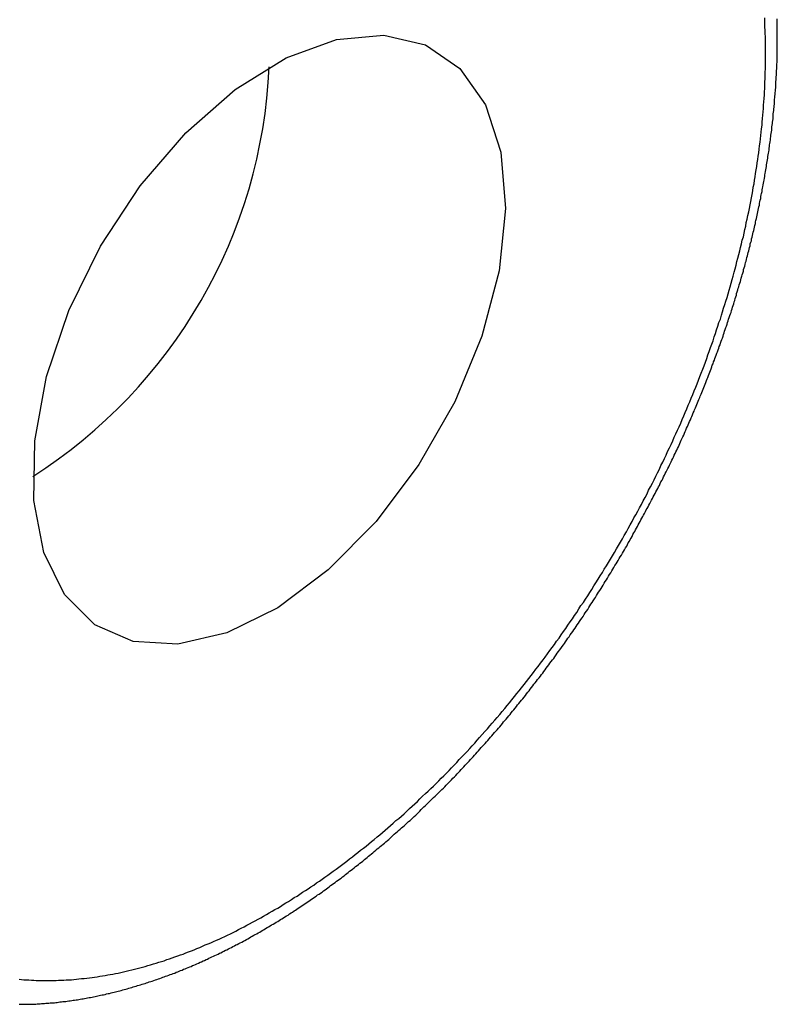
# Model space of a CAD drawing. Extents: x 7.6 to 27.1, y 2.7 to 20.5.
# Tile 99 of 136: x 26.834 to 27.117, y 14.026 to 14.394. Entities that reach past the tile are written whole.
import ezdxf

# ---------------------------------------------------------------- set-up
doc = ezdxf.new("R2010")
doc.units = 0
doc.layers.get('0').update_dxf_attribs({"linetype": 'CONTINUOUS'})

msp = doc.modelspace()

# ---------------------------------------------------------------- linework, layer by layer
at = {"color": 7, "linetype": 'CONTINUOUS', "flags": 128}
msp.add_lwpolyline([(26.8507787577, 14.1788823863), (26.84306793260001, 14.194626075), (26.839296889, 14.2140861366), (26.8396419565, 14.2363526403), (26.8440870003, 14.2603844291), (26.8524241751, 14.2850578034), (26.8642636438, 14.3092190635), (26.879051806, 14.3317384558), (26.8960971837, 14.3515629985), (26.914602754, 14.3677657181), (26.933703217, 14.3795889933), (26.9525054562, 14.386479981), (26.9701302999, 14.3881164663), (26.9857536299, 14.3844219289), (26.9986449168, 14.37556912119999), (27.0082013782, 14.3619719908), (27.0139761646, 14.3442663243), (27.0156992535, 14.323280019), (27.0132900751, 14.2999943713), (27.0068612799, 14.2754981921), (26.9967134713, 14.2509368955), (26.9833211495, 14.2274589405), (26.9673105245, 14.2061621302), (26.9494302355, 14.1880422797), (26.9305163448, 14.1739466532), (26.911453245, 14.1645343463), (26.8931323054, 14.1602454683), (26.8764101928, 14.1612805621), (26.8620688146, 14.167591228), (26.8507787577, 14.1788823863)], dxfattribs=at)
at = {"color": 7}
for points in [[(26.8338, 14.035, 0), (26.8347, 14.0349, 0), (26.8356, 14.0348, 0), (26.8365, 14.0347, 0), (26.8375, 14.0347, 0), (26.8384, 14.0346, 0), (26.8393, 14.0346, 0), (26.8402, 14.0345, 0), (26.8411, 14.0345, 0), (26.8421, 14.0345, 0), (26.843, 14.0345, 0), (26.8439, 14.0345, 0), (26.8448, 14.0345, 0), (26.8458, 14.0345, 0), (26.8467, 14.0345, 0), (26.8477, 14.0345, 0), (26.8486, 14.0346, 0), (26.8495, 14.0346, 0), (26.8505, 14.0346, 0), (26.8514, 14.0347, 0), (26.8524, 14.0347, 0), (26.8534, 14.0348, 0), (26.8543, 14.0349, 0), (26.8553, 14.035, 0), (26.8562, 14.0351, 0), (26.8572, 14.0352, 0), (26.8582, 14.0353, 0), (26.8591, 14.0354, 0), (26.8601, 14.0355, 0), (26.8611, 14.0356, 0), (26.862, 14.0358, 0), (26.863, 14.0359, 0), (26.864, 14.0361, 0), (26.865, 14.0362, 0), (26.866, 14.0364, 0), (26.867, 14.0366, 0), (26.8679, 14.0367, 0), (26.8689, 14.0369, 0), (26.8699, 14.0371, 0), (26.8709, 14.0373, 0), (26.8719, 14.0375, 0), (26.8729, 14.0378, 0), (26.8739, 14.038, 0), (26.8749, 14.0382, 0), (26.8759, 14.0385, 0), (26.8769, 14.0387, 0), (26.8779, 14.039, 0), (26.8789, 14.0392, 0), (26.8799, 14.0395, 0), (26.8809, 14.0398, 0), (26.8819, 14.0401, 0), (26.8829, 14.0404, 0), (26.884, 14.0407, 0), (26.885, 14.041, 0), (26.886, 14.0413, 0), (26.887, 14.0416, 0), (26.888, 14.0419, 0), (26.889, 14.0423, 0), (26.8901, 14.0426, 0), (26.8911, 14.043, 0), (26.8921, 14.0433, 0), (26.8931, 14.0437, 0), (26.8942, 14.0441, 0), (26.8952, 14.0444, 0), (26.8962, 14.0448, 0), (26.8972, 14.0452, 0), (26.8983, 14.0456, 0), (26.8993, 14.046, 0), (26.9003, 14.0465, 0), (26.9014, 14.0469, 0), (26.9024, 14.0473, 0), (26.9034, 14.0478, 0), (26.9045, 14.0482, 0), (26.9055, 14.0486, 0), (26.9065, 14.0491, 0), (26.9076, 14.0496, 0), (26.9086, 14.05, 0), (26.9096, 14.0505, 0), (26.9107, 14.051, 0), (26.9117, 14.0515, 0), (26.9128, 14.052, 0), (26.9138, 14.0525, 0), (26.9148, 14.053, 0), (26.9159, 14.0536, 0), (26.9169, 14.0541, 0), (26.918, 14.0546, 0), (26.919, 14.0552, 0), (26.92, 14.0557, 0), (26.9211, 14.0563, 0), (26.9221, 14.0568, 0), (26.9232, 14.0574, 0), (26.9242, 14.058, 0), (26.9252, 14.0586, 0), (26.9263, 14.0592, 0), (26.9273, 14.0598, 0), (26.9284, 14.0604, 0), (26.9294, 14.061, 0), (26.9305, 14.0616, 0), (26.9315, 14.0622, 0), (26.9325, 14.0629, 0), (26.9336, 14.0635, 0), (26.9346, 14.0641, 0), (26.9357, 14.0648, 0), (26.9367, 14.0655, 0), (26.9378, 14.0661, 0), (26.9388, 14.0668, 0), (26.9398, 14.0675, 0), (26.9409, 14.0682, 0), (26.9419, 14.0688, 0), (26.9429, 14.0695, 0), (26.944, 14.0702, 0), (26.945, 14.071, 0), (26.9461, 14.0717, 0), (26.9471, 14.0724, 0), (26.9481, 14.0731, 0), (26.9492, 14.0739, 0), (26.9502, 14.0746, 0), (26.9512, 14.0754, 0), (26.9523, 14.0761, 0), (26.9533, 14.0769, 0), (26.9543, 14.0776, 0), (26.9554, 14.0784, 0), (26.9564, 14.0792, 0), (26.9574, 14.08, 0), (26.9585, 14.0808, 0), (26.9595, 14.0816, 0), (26.9605, 14.0824, 0), (26.9615, 14.0832, 0), (26.9626, 14.084, 0), (26.9636, 14.0848, 0), (26.9646, 14.0856, 0), (26.9656, 14.0865, 0), (26.9666, 14.0873, 0), (26.9677, 14.0882, 0), (26.9687, 14.089, 0), (26.9697, 14.0899, 0), (26.9707, 14.0907, 0), (26.9717, 14.0916, 0), (26.9727, 14.0925, 0), (26.9737, 14.0934, 0), (26.9747, 14.0943, 0), (26.9758, 14.0951, 0), (26.9768, 14.096, 0), (26.9778, 14.0969, 0), (26.9788, 14.0979, 0), (26.9798, 14.0988, 0), (26.9808, 14.0997, 0), (26.9818, 14.1006, 0), (26.9828, 14.1015, 0), (26.9837, 14.1025, 0), (26.9847, 14.1034, 0), (26.9857, 14.1044, 0), (26.9867, 14.1053, 0), (26.9877, 14.1063, 0), (26.9887, 14.1072, 0), (26.9897, 14.1082, 0), (26.9907, 14.1092, 0), (26.9916, 14.1102, 0), (26.9926, 14.1111, 0), (26.9936, 14.1121, 0), (26.9946, 14.1131, 0), (26.9955, 14.1141, 0), (26.9965, 14.1151, 0), (26.9975, 14.1161, 0), (26.9984, 14.1172, 0), (26.9994, 14.1182, 0), (27.0003, 14.1192, 0), (27.0013, 14.1202, 0), (27.0023, 14.1213, 0), (27.0032, 14.1223, 0), (27.0042, 14.1233, 0), (27.0051, 14.1244, 0), (27.006, 14.1254, 0), (27.007, 14.1265, 0), (27.0079, 14.1276, 0), (27.0089, 14.1286, 0), (27.0098, 14.1297, 0), (27.0107, 14.1308, 0), (27.0117, 14.1319, 0), (27.0126, 14.1329, 0), (27.0135, 14.134, 0), (27.0144, 14.1351, 0), (27.0154, 14.1362, 0), (27.0163, 14.1373, 0), (27.0172, 14.1384, 0), (27.0181, 14.1395, 0), (27.019, 14.1407, 0), (27.0199, 14.1418, 0), (27.0208, 14.1429, 0), (27.0217, 14.144, 0), (27.0226, 14.1452, 0), (27.0235, 14.1463, 0), (27.0244, 14.1474, 0), (27.0253, 14.1486, 0), (27.0262, 14.1497, 0), (27.027, 14.1509, 0), (27.0279, 14.152, 0), (27.0288, 14.1532, 0), (27.0297, 14.1544, 0), (27.0305, 14.1555, 0), (27.0314, 14.1567, 0), (27.0323, 14.1579, 0), (27.0331, 14.159, 0), (27.034, 14.1602, 0), (27.0348, 14.1614, 0), (27.0357, 14.1626, 0), (27.0365, 14.1638, 0), (27.0373, 14.165, 0), (27.0382, 14.1662, 0), (27.039, 14.1674, 0), (27.0399, 14.1686, 0), (27.0407, 14.1698, 0), (27.0415, 14.171, 0), (27.0423, 14.1722, 0), (27.0431, 14.1735, 0), (27.0439, 14.1747, 0), (27.0448, 14.1759, 0), (27.0456, 14.1771, 0), (27.0464, 14.1784, 0), (27.0472, 14.1796, 0), (27.048, 14.1808, 0), (27.0487, 14.1821, 0), (27.0495, 14.1833, 0), (27.0503, 14.1846, 0), (27.0511, 14.1858, 0), (27.0519, 14.1871, 0), (27.0526, 14.1883, 0), (27.0534, 14.1896, 0), (27.0542, 14.1908, 0), (27.0549, 14.1921, 0), (27.0557, 14.1934, 0), (27.0564, 14.1946, 0), (27.0572, 14.1959, 0), (27.0579, 14.1972, 0), (27.0587, 14.1985, 0), (27.0594, 14.1997, 0), (27.0601, 14.201, 0), (27.0609, 14.2023, 0), (27.0616, 14.2036, 0), (27.0623, 14.2049, 0), (27.063, 14.2062, 0), (27.0637, 14.2075, 0), (27.0644, 14.2087, 0), (27.0651, 14.21, 0), (27.0658, 14.2113, 0), (27.0665, 14.2126, 0), (27.0672, 14.2139, 0), (27.0679, 14.2152, 0), (27.0686, 14.2165, 0), (27.0692, 14.2179, 0), (27.0699, 14.2192, 0), (27.0706, 14.2205, 0), (27.0712, 14.2218, 0), (27.0719, 14.2231, 0), (27.0725, 14.2244, 0), (27.0732, 14.2257, 0), (27.0738, 14.2271, 0), (27.0745, 14.2284, 0), (27.0751, 14.2297, 0), (27.0757, 14.231, 0), (27.0763, 14.2323, 0), (27.077, 14.2337, 0), (27.0776, 14.235, 0), (27.0782, 14.2363, 0), (27.0788, 14.2377, 0), (27.0794, 14.239, 0), (27.08, 14.2403, 0), (27.0806, 14.2416, 0), (27.0812, 14.243, 0), (27.0817, 14.2443, 0), (27.0823, 14.2457, 0), (27.0829, 14.247, 0), (27.0835, 14.2483, 0), (27.084, 14.2497, 0), (27.0846, 14.251, 0), (27.0851, 14.2523, 0), (27.0857, 14.2537, 0), (27.0862, 14.255, 0), (27.0868, 14.2564, 0), (27.0873, 14.2577, 0), (27.0878, 14.2591, 0), (27.0883, 14.2604, 0), (27.0888, 14.2617, 0), (27.0894, 14.2631, 0), (27.0899, 14.2644, 0), (27.0904, 14.2658, 0), (27.0909, 14.2671, 0), (27.0913, 14.2685, 0), (27.0918, 14.2698, 0), (27.0923, 14.2712, 0), (27.0928, 14.2725, 0), (27.0933, 14.2738, 0), (27.0937, 14.2752, 0), (27.0942, 14.2765, 0), (27.0946, 14.2779, 0), (27.0951, 14.2792, 0), (27.0955, 14.2806, 0), (27.096, 14.2819, 0), (27.0964, 14.2833, 0), (27.0968, 14.2846, 0), (27.0972, 14.286, 0), (27.0977, 14.2873, 0), (27.0981, 14.2886, 0), (27.0985, 14.29, 0), (27.0989, 14.2913, 0), (27.0993, 14.2927, 0), (27.0997, 14.294, 0), (27.1001, 14.2953, 0), (27.1004, 14.2967, 0), (27.1008, 14.298, 0), (27.1012, 14.2994, 0), (27.1015, 14.3007, 0), (27.1019, 14.302, 0), (27.1022, 14.3034, 0), (27.1026, 14.3047, 0), (27.1029, 14.306, 0), (27.1033, 14.3074, 0), (27.1036, 14.3087, 0), (27.1039, 14.31, 0), (27.1042, 14.3114, 0), (27.1046, 14.3127, 0), (27.1049, 14.314, 0), (27.1052, 14.3154, 0), (27.1055, 14.3167, 0), (27.1057, 14.318, 0), (27.106, 14.3193, 0), (27.1063, 14.3206, 0), (27.1066, 14.322, 0), (27.1069, 14.3233, 0), (27.1071, 14.3246, 0), (27.1074, 14.3259, 0), (27.1076, 14.3272, 0), (27.1079, 14.3285, 0), (27.1081, 14.3299, 0), (27.1083, 14.3312, 0), (27.1086, 14.3325, 0), (27.1088, 14.3338, 0), (27.109, 14.3351, 0), (27.1092, 14.3364, 0), (27.1094, 14.3377, 0), (27.1096, 14.339, 0), (27.1098, 14.3403, 0), (27.11, 14.3416, 0), (27.1102, 14.3428, 0), (27.1104, 14.3441, 0), (27.1105, 14.3454, 0), (27.1107, 14.3467, 0), (27.1109, 14.348, 0), (27.111, 14.3493, 0), (27.1112, 14.3505, 0), (27.1113, 14.3518, 0), (27.1114, 14.3531, 0), (27.1116, 14.3544, 0), (27.1117, 14.3556, 0), (27.1118, 14.3569, 0), (27.1119, 14.3581, 0), (27.112, 14.3594, 0), (27.1121, 14.3607, 0), (27.1122, 14.3619, 0), (27.1123, 14.3632, 0), (27.1124, 14.3644, 0), (27.1125, 14.3657, 0), (27.1125, 14.3669, 0), (27.1126, 14.3681, 0), (27.1127, 14.3694, 0), (27.1127, 14.3706, 0), (27.1128, 14.3718, 0), (27.1128, 14.3731, 0), (27.1128, 14.3743, 0), (27.1129, 14.3755, 0), (27.1129, 14.3767, 0), (27.1129, 14.3779, 0), (27.1129, 14.3792, 0), (27.1129, 14.3804, 0), (27.1129, 14.3816, 0), (27.1129, 14.3828, 0), (27.1129, 14.384, 0), (27.1129, 14.3852, 0), (27.1129, 14.3864, 0), (27.1129, 14.3875, 0), (27.1128, 14.3887, 0), (27.1128, 14.3899, 0), (27.1127, 14.3911, 0), (27.1127, 14.3923, 0), (27.1126, 14.3934, 0), (27.1126, 14.3946, 0)], [(27.061, 14.197, 0), (27.0613, 14.1976, 0), (27.0616, 14.1982, 0), (27.062, 14.1988, 0), (27.0623, 14.1994, 0), (27.0627, 14.2, 0), (27.063, 14.2006, 0), (27.0633, 14.2013, 0), (27.0637, 14.2019, 0), (27.064, 14.2025, 0), (27.0643, 14.2031, 0), (27.0647, 14.2037, 0), (27.065, 14.2043, 0), (27.0653, 14.2049, 0), (27.0657, 14.2056, 0), (27.066, 14.2062, 0), (27.0663, 14.2068, 0), (27.0667, 14.2074, 0), (27.067, 14.208, 0), (27.0673, 14.2086, 0), (27.0677, 14.2092, 0), (27.068, 14.2099, 0), (27.0683, 14.2105, 0), (27.0687, 14.2111, 0), (27.069, 14.2117, 0), (27.0693, 14.2123, 0), (27.0696, 14.2129, 0), (27.07, 14.2136, 0), (27.0703, 14.2142, 0), (27.0706, 14.2148, 0), (27.0709, 14.2154, 0), (27.0713, 14.216, 0), (27.0716, 14.2167, 0), (27.0719, 14.2173, 0), (27.0722, 14.2179, 0), (27.0726, 14.2185, 0), (27.0729, 14.2191, 0), (27.0732, 14.2197, 0), (27.0735, 14.2204, 0), (27.0738, 14.221, 0), (27.0742, 14.2216, 0), (27.0745, 14.2222, 0), (27.0748, 14.2229, 0), (27.0751, 14.2235, 0), (27.0754, 14.2241, 0), (27.0757, 14.2247, 0), (27.076, 14.2253, 0), (27.0764, 14.226, 0), (27.0767, 14.2266, 0), (27.077, 14.2272, 0), (27.0773, 14.2278, 0), (27.0776, 14.2285, 0), (27.0779, 14.2291, 0), (27.0782, 14.2297, 0), (27.0785, 14.2303, 0), (27.0788, 14.231, 0), (27.0791, 14.2316, 0), (27.0794, 14.2322, 0), (27.0797, 14.2329, 0), (27.08, 14.2335, 0), (27.0803, 14.2341, 0), (27.0806, 14.2347, 0), (27.0808, 14.2354, 0), (27.0811, 14.236, 0), (27.0814, 14.2366, 0), (27.0817, 14.2373, 0), (27.082, 14.2379, 0), (27.0823, 14.2385, 0), (27.0826, 14.2392, 0), (27.0828, 14.2398, 0), (27.0831, 14.2404, 0), (27.0834, 14.2411, 0), (27.0837, 14.2417, 0), (27.084, 14.2423, 0), (27.0842, 14.243, 0), (27.0845, 14.2436, 0), (27.0848, 14.2442, 0), (27.0851, 14.2449, 0), (27.0853, 14.2455, 0), (27.0856, 14.2461, 0), (27.0859, 14.2468, 0), (27.0862, 14.2474, 0), (27.0864, 14.248, 0), (27.0867, 14.2487, 0), (27.087, 14.2493, 0), (27.0872, 14.2499, 0), (27.0875, 14.2506, 0), (27.0877, 14.2512, 0), (27.088, 14.2518, 0), (27.0883, 14.2525, 0), (27.0885, 14.2531, 0), (27.0888, 14.2538, 0), (27.0891, 14.2544, 0), (27.0893, 14.255, 0), (27.0896, 14.2557, 0), (27.0898, 14.2563, 0), (27.0901, 14.2569, 0), (27.0903, 14.2576, 0), (27.0906, 14.2582, 0), (27.0908, 14.2589, 0), (27.0911, 14.2595, 0), (27.0913, 14.2601, 0), (27.0916, 14.2608, 0), (27.0918, 14.2614, 0), (27.0921, 14.262, 0), (27.0923, 14.2627, 0), (27.0926, 14.2633, 0), (27.0928, 14.264, 0), (27.093, 14.2646, 0), (27.0933, 14.2652, 0), (27.0935, 14.2659, 0), (27.0938, 14.2665, 0), (27.094, 14.2672, 0), (27.0942, 14.2678, 0), (27.0945, 14.2684, 0), (27.0947, 14.2691, 0), (27.0949, 14.2697, 0), (27.0952, 14.2704, 0), (27.0954, 14.271, 0), (27.0956, 14.2716, 0), (27.0959, 14.2723, 0), (27.0961, 14.2729, 0), (27.0963, 14.2736, 0), (27.0965, 14.2742, 0), (27.0968, 14.2748, 0), (27.097, 14.2755, 0), (27.0972, 14.2761, 0), (27.0974, 14.2768, 0), (27.0976, 14.2774, 0), (27.0978, 14.278, 0), (27.0981, 14.2787, 0), (27.0983, 14.2793, 0), (27.0985, 14.28, 0), (27.0987, 14.2806, 0), (27.0989, 14.2812, 0), (27.0991, 14.2819, 0), (27.0993, 14.2825, 0), (27.0995, 14.2832, 0), (27.0998, 14.2838, 0), (27.1, 14.2844, 0), (27.1002, 14.2851, 0), (27.1004, 14.2857, 0), (27.1006, 14.2864, 0), (27.1008, 14.287, 0), (27.101, 14.2876, 0), (27.1012, 14.2883, 0), (27.1014, 14.2889, 0), (27.1016, 14.2896, 0), (27.1018, 14.2902, 0), (27.102, 14.2908, 0), (27.1021, 14.2915, 0), (27.1023, 14.2921, 0), (27.1025, 14.2928, 0), (27.1027, 14.2934, 0), (27.1029, 14.294, 0), (27.1031, 14.2947, 0), (27.1033, 14.2953, 0), (27.1035, 14.2959, 0), (27.1037, 14.2966, 0), (27.1038, 14.2972, 0), (27.104, 14.2979, 0), (27.1042, 14.2985, 0), (27.1044, 14.2991, 0), (27.1046, 14.2998, 0), (27.1047, 14.3004, 0), (27.1049, 14.3011, 0), (27.1051, 14.3017, 0), (27.1053, 14.3023, 0), (27.1054, 14.303, 0), (27.1056, 14.3036, 0), (27.1058, 14.3042, 0), (27.1059, 14.3049, 0), (27.1061, 14.3055, 0), (27.1063, 14.3062, 0), (27.1064, 14.3068, 0), (27.1066, 14.3074, 0), (27.1068, 14.3081, 0), (27.1069, 14.3087, 0), (27.1071, 14.3093, 0), (27.1072, 14.31, 0), (27.1074, 14.3106, 0), (27.1076, 14.3112, 0), (27.1077, 14.3119, 0), (27.1079, 14.3125, 0), (27.108, 14.3131, 0), (27.1082, 14.3138, 0), (27.1083, 14.3144, 0), (27.1085, 14.315, 0), (27.1086, 14.3157, 0), (27.1088, 14.3163, 0), (27.1089, 14.3169, 0), (27.1091, 14.3176, 0), (27.1092, 14.3182, 0), (27.1093, 14.3188, 0), (27.1095, 14.3195, 0), (27.1096, 14.3201, 0), (27.1098, 14.3207, 0), (27.1099, 14.3214, 0), (27.11, 14.322, 0), (27.1102, 14.3226, 0), (27.1103, 14.3233, 0), (27.1104, 14.3239, 0), (27.1106, 14.3245, 0), (27.1107, 14.3252, 0), (27.1108, 14.3258, 0), (27.1109, 14.3264, 0), (27.1111, 14.327, 0), (27.1112, 14.3277, 0), (27.1113, 14.3283, 0), (27.1114, 14.3289, 0), (27.1116, 14.3296, 0), (27.1117, 14.3302, 0), (27.1118, 14.3308, 0), (27.1119, 14.3314, 0), (27.112, 14.3321, 0), (27.1121, 14.3327, 0), (27.1123, 14.3333, 0), (27.1124, 14.3339, 0), (27.1125, 14.3346, 0), (27.1126, 14.3352, 0), (27.1127, 14.3358, 0), (27.1128, 14.3364, 0), (27.1129, 14.3371, 0), (27.113, 14.3377, 0), (27.1131, 14.3383, 0), (27.1132, 14.3389, 0), (27.1133, 14.3396, 0), (27.1134, 14.3402, 0), (27.1135, 14.3408, 0), (27.1136, 14.3414, 0), (27.1137, 14.3421, 0), (27.1138, 14.3427, 0), (27.1139, 14.3433, 0), (27.114, 14.3439, 0), (27.1141, 14.3445, 0), (27.1142, 14.3452, 0), (27.1143, 14.3458, 0), (27.1144, 14.3464, 0), (27.1144, 14.347, 0), (27.1145, 14.3476, 0), (27.1146, 14.3482, 0), (27.1147, 14.3489, 0), (27.1148, 14.3495, 0), (27.1149, 14.3501, 0), (27.1149, 14.3507, 0), (27.115, 14.3513, 0), (27.1151, 14.3519, 0), (27.1152, 14.3526, 0), (27.1152, 14.3532, 0), (27.1153, 14.3538, 0), (27.1154, 14.3544, 0), (27.1155, 14.355, 0), (27.1155, 14.3556, 0), (27.1156, 14.3562, 0), (27.1157, 14.3568, 0), (27.1157, 14.3574, 0), (27.1158, 14.3581, 0), (27.1158, 14.3587, 0), (27.1159, 14.3593, 0), (27.116, 14.3599, 0), (27.116, 14.3605, 0), (27.1161, 14.3611, 0), (27.1161, 14.3617, 0), (27.1162, 14.3623, 0), (27.1162, 14.3629, 0), (27.1163, 14.3635, 0), (27.1163, 14.3641, 0), (27.1164, 14.3647, 0), (27.1164, 14.3653, 0), (27.1165, 14.3659, 0), (27.1165, 14.3665, 0), (27.1166, 14.3672, 0), (27.1166, 14.3678, 0), (27.1167, 14.3684, 0), (27.1167, 14.369, 0), (27.1167, 14.3696, 0), (27.1168, 14.3702, 0), (27.1168, 14.3708, 0), (27.1169, 14.3714, 0), (27.1169, 14.372, 0), (27.1169, 14.3725, 0), (27.117, 14.3731, 0), (27.117, 14.3737, 0), (27.117, 14.3743, 0), (27.117, 14.3749, 0), (27.1171, 14.3755, 0), (27.1171, 14.3761, 0), (27.1171, 14.3767, 0), (27.1171, 14.3773, 0), (27.1172, 14.3779, 0), (27.1172, 14.3785, 0), (27.1172, 14.3791, 0), (27.1172, 14.3797, 0), (27.1172, 14.3803, 0), (27.1173, 14.3809, 0), (27.1173, 14.3814, 0), (27.1173, 14.382, 0), (27.1173, 14.3826, 0), (27.1173, 14.3832, 0), (27.1173, 14.3838, 0), (27.1173, 14.3844, 0), (27.1173, 14.385, 0), (27.1173, 14.3855, 0), (27.1173, 14.3861, 0), (27.1173, 14.3867, 0), (27.1173, 14.3873, 0), (27.1173, 14.3879, 0), (27.1173, 14.3885, 0), (27.1173, 14.389, 0), (27.1173, 14.3896, 0), (27.1173, 14.3902, 0), (27.1173, 14.3908, 0), (27.1173, 14.3914, 0), (27.1173, 14.3919, 0), (27.1173, 14.3925, 0), (27.1173, 14.3931, 0), (27.1173, 14.3937, 0), (27.1172, 14.3942, 0)], [(26.8338, 14.0256, 0), (26.8343, 14.0256, 0), (26.8348, 14.0256, 0), (26.8353, 14.0256, 0), (26.8359, 14.0256, 0), (26.8364, 14.0256, 0), (26.8369, 14.0256, 0), (26.8374, 14.0257, 0), (26.838, 14.0257, 0), (26.8385, 14.0257, 0), (26.839, 14.0257, 0), (26.8395, 14.0257, 0), (26.8401, 14.0257, 0), (26.8406, 14.0258, 0), (26.8411, 14.0258, 0), (26.8417, 14.0258, 0), (26.8422, 14.0259, 0), (26.8427, 14.0259, 0), (26.8433, 14.0259, 0), (26.8438, 14.026, 0), (26.8443, 14.026, 0), (26.8449, 14.026, 0), (26.8454, 14.0261, 0), (26.8459, 14.0261, 0), (26.8465, 14.0262, 0), (26.847, 14.0262, 0), (26.8475, 14.0263, 0), (26.8481, 14.0263, 0), (26.8486, 14.0264, 0), (26.8491, 14.0265, 0), (26.8497, 14.0265, 0), (26.8502, 14.0266, 0), (26.8508, 14.0267, 0), (26.8513, 14.0267, 0), (26.8518, 14.0268, 0), (26.8524, 14.0269, 0), (26.8529, 14.0269, 0), (26.8535, 14.027, 0), (26.854, 14.0271, 0), (26.8545, 14.0272, 0), (26.8551, 14.0273, 0), (26.8556, 14.0273, 0), (26.8562, 14.0274, 0), (26.8567, 14.0275, 0), (26.8573, 14.0276, 0), (26.8578, 14.0277, 0), (26.8583, 14.0278, 0), (26.8589, 14.0279, 0), (26.8594, 14.028, 0), (26.86, 14.0281, 0), (26.8605, 14.0282, 0), (26.8611, 14.0283, 0), (26.8616, 14.0284, 0), (26.8622, 14.0285, 0), (26.8627, 14.0286, 0), (26.8633, 14.0288, 0), (26.8638, 14.0289, 0), (26.8643, 14.029, 0), (26.8649, 14.0291, 0), (26.8654, 14.0292, 0), (26.866, 14.0293, 0), (26.8665, 14.0295, 0), (26.8671, 14.0296, 0), (26.8676, 14.0297, 0), (26.8682, 14.0299, 0), (26.8687, 14.03, 0), (26.8693, 14.0301, 0), (26.8698, 14.0303, 0), (26.8704, 14.0304, 0), (26.8709, 14.0305, 0), (26.8715, 14.0307, 0), (26.872, 14.0308, 0), (26.8726, 14.031, 0), (26.8731, 14.0311, 0), (26.8737, 14.0313, 0), (26.8742, 14.0314, 0), (26.8748, 14.0316, 0), (26.8753, 14.0317, 0), (26.8759, 14.0319, 0), (26.8764, 14.0321, 0), (26.877, 14.0322, 0), (26.8776, 14.0324, 0), (26.8781, 14.0326, 0), (26.8787, 14.0327, 0), (26.8792, 14.0329, 0), (26.8798, 14.0331, 0), (26.8803, 14.0332, 0), (26.8809, 14.0334, 0), (26.8814, 14.0336, 0), (26.882, 14.0338, 0), (26.8825, 14.034, 0), (26.8831, 14.0341, 0), (26.8836, 14.0343, 0), (26.8842, 14.0345, 0), (26.8848, 14.0347, 0), (26.8853, 14.0349, 0), (26.8859, 14.0351, 0), (26.8864, 14.0353, 0), (26.887, 14.0355, 0), (26.8875, 14.0357, 0), (26.8881, 14.0359, 0), (26.8886, 14.0361, 0), (26.8892, 14.0363, 0), (26.8898, 14.0365, 0), (26.8903, 14.0367, 0), (26.8909, 14.0369, 0), (26.8914, 14.0371, 0), (26.892, 14.0373, 0), (26.8925, 14.0376, 0), (26.8931, 14.0378, 0), (26.8937, 14.038, 0), (26.8942, 14.0382, 0), (26.8948, 14.0384, 0), (26.8953, 14.0387, 0), (26.8959, 14.0389, 0), (26.8964, 14.0391, 0), (26.897, 14.0394, 0), (26.8976, 14.0396, 0), (26.8981, 14.0398, 0), (26.8987, 14.0401, 0), (26.8992, 14.0403, 0), (26.8998, 14.0405, 0), (26.9003, 14.0408, 0), (26.9009, 14.041, 0), (26.9015, 14.0413, 0), (26.902, 14.0415, 0), (26.9026, 14.0418, 0), (26.9031, 14.042, 0), (26.9037, 14.0423, 0), (26.9043, 14.0425, 0), (26.9048, 14.0428, 0), (26.9054, 14.0431, 0), (26.9059, 14.0433, 0), (26.9065, 14.0436, 0), (26.907, 14.0438, 0), (26.9076, 14.0441, 0), (26.9082, 14.0444, 0), (26.9087, 14.0447, 0), (26.9093, 14.0449, 0), (26.9098, 14.0452, 0), (26.9104, 14.0455, 0), (26.911, 14.0458, 0), (26.9115, 14.046, 0), (26.9121, 14.0463, 0), (26.9126, 14.0466, 0), (26.9132, 14.0469, 0), (26.9137, 14.0472, 0), (26.9143, 14.0475, 0), (26.9149, 14.0478, 0), (26.9154, 14.048, 0), (26.916, 14.0483, 0), (26.9165, 14.0486, 0), (26.9171, 14.0489, 0), (26.9177, 14.0492, 0), (26.9182, 14.0495, 0), (26.9188, 14.0498, 0), (26.9193, 14.0501, 0), (26.9199, 14.0505, 0), (26.9204, 14.0508, 0), (26.921, 14.0511, 0), (26.9216, 14.0514, 0), (26.9221, 14.0517, 0), (26.9227, 14.052, 0), (26.9232, 14.0523, 0), (26.9238, 14.0526, 0), (26.9243, 14.053, 0), (26.9249, 14.0533, 0), (26.9255, 14.0536, 0), (26.926, 14.0539, 0), (26.9266, 14.0543, 0), (26.9271, 14.0546, 0), (26.9277, 14.0549, 0), (26.9282, 14.0553, 0), (26.9288, 14.0556, 0), (26.9294, 14.0559, 0), (26.9299, 14.0563, 0), (26.9305, 14.0566, 0), (26.931, 14.057, 0), (26.9316, 14.0573, 0), (26.9321, 14.0576, 0), (26.9327, 14.058, 0), (26.9332, 14.0583, 0), (26.9338, 14.0587, 0), (26.9344, 14.059, 0), (26.9349, 14.0594, 0), (26.9355, 14.0598, 0), (26.936, 14.0601, 0), (26.9366, 14.0605, 0), (26.9371, 14.0608, 0), (26.9377, 14.0612, 0), (26.9382, 14.0616, 0), (26.9388, 14.0619, 0), (26.9393, 14.0623, 0), (26.9399, 14.0627, 0), (26.9404, 14.063, 0), (26.941, 14.0634, 0), (26.9415, 14.0638, 0), (26.9421, 14.0642, 0), (26.9426, 14.0645, 0), (26.9432, 14.0649, 0), (26.9438, 14.0653, 0), (26.9443, 14.0657, 0), (26.9449, 14.0661, 0), (26.9454, 14.0665, 0), (26.946, 14.0668, 0), (26.9465, 14.0672, 0), (26.9471, 14.0676, 0), (26.9476, 14.068, 0), (26.9482, 14.0684, 0), (26.9487, 14.0688, 0), (26.9493, 14.0692, 0), (26.9498, 14.0696, 0), (26.9503, 14.07, 0), (26.9509, 14.0704, 0), (26.9514, 14.0708, 0), (26.952, 14.0712, 0), (26.9525, 14.0716, 0), (26.9531, 14.072, 0), (26.9536, 14.0724, 0), (26.9542, 14.0728, 0), (26.9547, 14.0733, 0), (26.9553, 14.0737, 0), (26.9558, 14.0741, 0), (26.9564, 14.0745, 0), (26.9569, 14.0749, 0), (26.9574, 14.0754, 0), (26.958, 14.0758, 0), (26.9585, 14.0762, 0), (26.9591, 14.0766, 0), (26.9596, 14.0771, 0), (26.9602, 14.0775, 0), (26.9607, 14.0779, 0), (26.9612, 14.0784, 0), (26.9618, 14.0788, 0), (26.9623, 14.0792, 0), (26.9629, 14.0797, 0), (26.9634, 14.0801, 0), (26.964, 14.0805, 0), (26.9645, 14.081, 0), (26.965, 14.0814, 0), (26.9656, 14.0819, 0), (26.9661, 14.0823, 0), (26.9666, 14.0828, 0), (26.9672, 14.0832, 0), (26.9677, 14.0837, 0), (26.9683, 14.0841, 0), (26.9688, 14.0846, 0), (26.9693, 14.085, 0), (26.9699, 14.0855, 0), (26.9704, 14.0859, 0), (26.9709, 14.0864, 0), (26.9715, 14.0869, 0), (26.972, 14.0873, 0), (26.9725, 14.0878, 0), (26.9731, 14.0883, 0), (26.9736, 14.0887, 0), (26.9741, 14.0892, 0), (26.9747, 14.0897, 0), (26.9752, 14.0901, 0), (26.9757, 14.0906, 0), (26.9763, 14.0911, 0), (26.9768, 14.0916, 0), (26.9773, 14.092, 0), (26.9779, 14.0925, 0), (26.9784, 14.093, 0), (26.9789, 14.0935, 0), (26.9794, 14.094, 0), (26.98, 14.0944, 0), (26.9805, 14.0949, 0), (26.981, 14.0954, 0), (26.9815, 14.0959, 0), (26.9821, 14.0964, 0), (26.9826, 14.0969, 0), (26.9831, 14.0974, 0), (26.9836, 14.0979, 0), (26.9842, 14.0984, 0), (26.9847, 14.0989, 0), (26.9852, 14.0994, 0), (26.9857, 14.0999, 0), (26.9862, 14.1004, 0), (26.9868, 14.1009, 0), (26.9873, 14.1014, 0), (26.9878, 14.1019, 0), (26.9883, 14.1024, 0), (26.9888, 14.1029, 0), (26.9894, 14.1034, 0), (26.9899, 14.1039, 0), (26.9904, 14.1044, 0), (26.9909, 14.105, 0), (26.9914, 14.1055, 0), (26.9919, 14.106, 0), (26.9925, 14.1065, 0), (26.993, 14.107, 0), (26.9935, 14.1076, 0), (26.994, 14.1081, 0), (26.9945, 14.1086, 0), (26.995, 14.1091, 0), (26.9955, 14.1096, 0), (26.996, 14.1102, 0), (26.9966, 14.1107, 0), (26.9971, 14.1112, 0), (26.9976, 14.1118, 0), (26.9981, 14.1123, 0), (26.9986, 14.1128, 0), (26.9991, 14.1134, 0), (26.9996, 14.1139, 0), (27.0001, 14.1144, 0), (27.0006, 14.115, 0), (27.0011, 14.1155, 0), (27.0016, 14.1161, 0), (27.0021, 14.1166, 0), (27.0026, 14.1172, 0), (27.0031, 14.1177, 0), (27.0036, 14.1182, 0), (27.0041, 14.1188, 0), (27.0046, 14.1193, 0), (27.0051, 14.1199, 0), (27.0056, 14.1204, 0), (27.0061, 14.121, 0), (27.0066, 14.1216, 0), (27.0071, 14.1221, 0), (27.0076, 14.1227, 0), (27.0081, 14.1232, 0), (27.0086, 14.1238, 0), (27.0091, 14.1243, 0), (27.0096, 14.1249, 0), (27.0101, 14.1255, 0), (27.0106, 14.126, 0), (27.0111, 14.1266, 0), (27.0115, 14.1272, 0), (27.012, 14.1277, 0), (27.0125, 14.1283, 0), (27.013, 14.1289, 0), (27.0135, 14.1294, 0), (27.014, 14.13, 0), (27.0145, 14.1306, 0), (27.0149, 14.1312, 0), (27.0154, 14.1317, 0), (27.0159, 14.1323, 0), (27.0164, 14.1329, 0), (27.0169, 14.1335, 0), (27.0174, 14.134, 0), (27.0178, 14.1346, 0), (27.0183, 14.1352, 0), (27.0188, 14.1358, 0), (27.0193, 14.1364, 0), (27.0198, 14.137, 0), (27.0202, 14.1376, 0), (27.0207, 14.1381, 0), (27.0212, 14.1387, 0), (27.0216, 14.1393, 0), (27.0221, 14.1399, 0), (27.0226, 14.1405, 0), (27.0231, 14.1411, 0), (27.0235, 14.1417, 0), (27.024, 14.1423, 0), (27.0245, 14.1429, 0), (27.0249, 14.1435, 0), (27.0254, 14.1441, 0), (27.0259, 14.1447, 0), (27.0263, 14.1453, 0), (27.0268, 14.1459, 0), (27.0273, 14.1465, 0), (27.0277, 14.1471, 0), (27.0282, 14.1477, 0), (27.0287, 14.1483, 0), (27.0291, 14.1489, 0), (27.0296, 14.1495, 0), (27.03, 14.1501, 0), (27.0305, 14.1507, 0), (27.0309, 14.1513, 0), (27.0314, 14.152, 0), (27.0319, 14.1526, 0), (27.0323, 14.1532, 0), (27.0328, 14.1538, 0), (27.0332, 14.1544, 0), (27.0337, 14.155, 0), (27.0341, 14.1556, 0), (27.0346, 14.1563, 0), (27.035, 14.1569, 0), (27.0355, 14.1575, 0), (27.0359, 14.1581, 0), (27.0364, 14.1587, 0), (27.0368, 14.1594, 0), (27.0373, 14.16, 0), (27.0377, 14.1606, 0), (27.0381, 14.1612, 0), (27.0386, 14.1619, 0), (27.039, 14.1625, 0), (27.0395, 14.1631, 0), (27.0399, 14.1638, 0), (27.0404, 14.1644, 0), (27.0408, 14.165, 0), (27.0412, 14.1656, 0), (27.0417, 14.1663, 0), (27.0421, 14.1669, 0), (27.0425, 14.1675, 0), (27.043, 14.1682, 0), (27.0434, 14.1688, 0), (27.0438, 14.1695, 0), (27.0443, 14.1701, 0), (27.0447, 14.1707, 0), (27.0451, 14.1714, 0), (27.0455, 14.172, 0), (27.046, 14.1727, 0), (27.0464, 14.1733, 0), (27.0468, 14.174, 0), (27.0472, 14.1746, 0), (27.0476, 14.1752, 0), (27.0481, 14.1759, 0), (27.0485, 14.1765, 0), (27.0489, 14.1772, 0), (27.0493, 14.1778, 0), (27.0497, 14.1785, 0), (27.0501, 14.1791, 0), (27.0505, 14.1798, 0), (27.051, 14.1804, 0), (27.0514, 14.1811, 0), (27.0518, 14.1818, 0), (27.0522, 14.1824, 0), (27.0526, 14.1831, 0), (27.053, 14.1837, 0), (27.0534, 14.1844, 0), (27.0538, 14.185, 0), (27.0542, 14.1857, 0), (27.0546, 14.1864, 0), (27.055, 14.187, 0), (27.0554, 14.1877, 0), (27.0558, 14.1883, 0), (27.0562, 14.189, 0), (27.0566, 14.1897, 0), (27.057, 14.1903, 0), (27.0574, 14.191, 0), (27.0578, 14.1916, 0), (27.0582, 14.1923, 0), (27.0586, 14.193, 0), (27.059, 14.1936, 0), (27.0594, 14.1943, 0), (27.0598, 14.195, 0), (27.0602, 14.1956, 0), (27.0606, 14.1963, 0), (27.061, 14.197, 0)]]:
    msp.add_polyline3d(points, dxfattribs=at)
at = {"color": 7, "linetype": 'CONTINUOUS'}
msp.add_arc((26.7361081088, 14.3844929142), 0.1913981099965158, 302.4967088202, 357.5086677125, dxfattribs=at)

doc.saveas('drawing.dxf')
